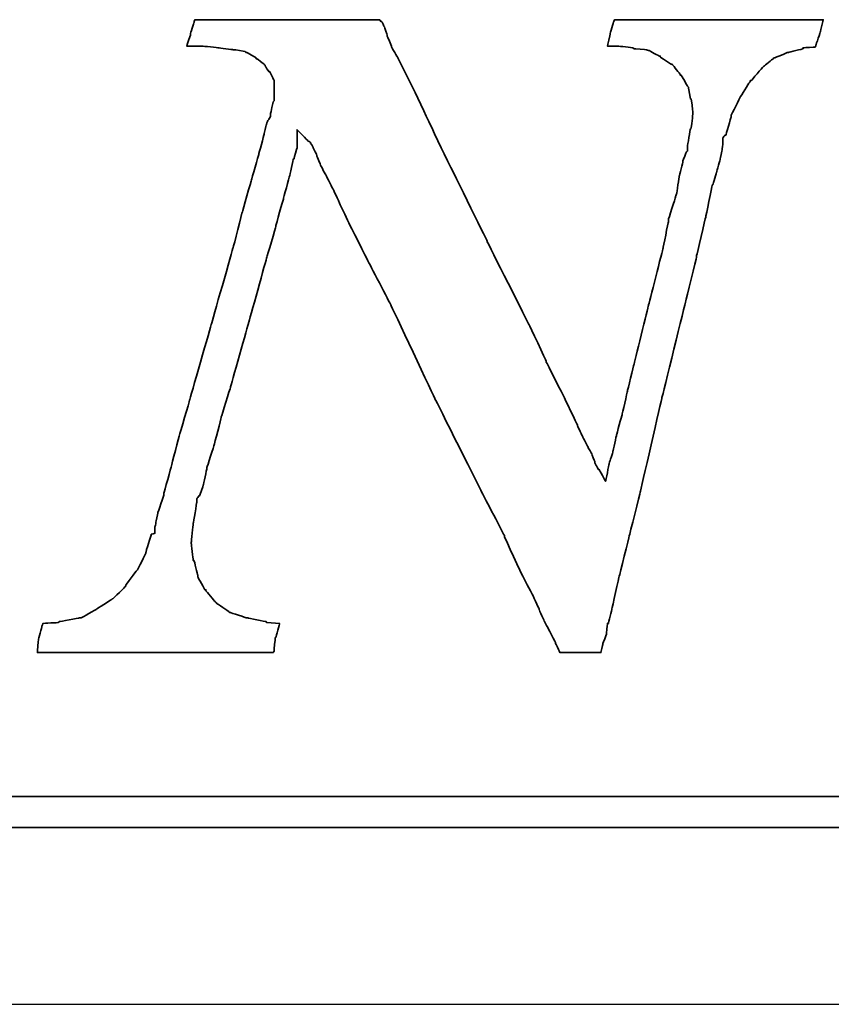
# Model space of a CAD drawing. Header units: millimetres. Extents: x -8 to 268, y -8 to 76.
# Tile 33 of 40: x 198.19 to 199.001, y 11.221 to 12.206. Entities that reach past the tile are written whole.
import ezdxf

# ---------------------------------------------------------------- set-up
doc = ezdxf.new("R2010")
doc.units = ezdxf.units.MM
doc.header["$LTSCALE"] = 0.15
for name, color, linetype in [('DIM', 4, 'CONTINUOUS'), ('layer 1', 7, 'CONTINUOUS'), ('OUT', 3, 'CONTINUOUS')]:
    doc.layers.add(name, color=color, linetype=linetype)

# ---------------------------------------------------------------- blocks, each defined once
blk = doc.blocks.new('TBI MOTION logo(完整正式版)')
at = {"layer": 'layer 1', "color": 22, "lineweight": 35}
for points, knots in [([(58.92625, -7.91875), (58.92625, -7.91875), (58.58625, -7.89375), (58.58625, -7.89375), (58.58625, -7.89375), (58.58625, -7.89375), (58.56625, -7.87125), (58.56625, -7.87125), (58.56625, -7.87125), (58.56625, -7.87125), (58.08375, -7.77375), (58.08375, -7.77375), (58.08375, -7.77375), (58.08375, -7.77375), (58.06125, -7.77375), (58.06125, -7.77375), (58.06125, -7.77375), (58.06125, -7.77375), (57.62625, -7.63125), (57.62625, -7.63125), (57.62625, -7.63125), (57.62625, -7.63125), (57.60625, -7.63125), (57.60625, -7.63125), (57.60625, -7.63125), (57.60625, -7.63125), (57.58125, -7.60625), (57.58125, -7.60625), (57.58125, -7.60625), (57.58125, -7.60625), (57.26625, -7.38875), (57.26625, -7.38875), (57.26625, -7.38875), (57.26625, -7.38875), (57.24625, -7.36875), (57.24625, -7.36875), (57.24625, -7.36875), (57.24625, -7.36875), (57.22125, -7.34375), (57.22125, -7.34375), (57.22125, -7.34375), (57.22125, -7.34375), (56.98125, -7.05375), (56.98125, -7.05375), (56.98125, -7.05375), (56.98125, -7.05375), (56.98125, -7.02875), (56.98125, -7.02875), (56.98125, -7.02875), (56.98125, -7.02875), (56.95625, -7.02875), (56.95625, -7.02875), (56.95625, -7.02875), (56.95625, -7.02875), (56.76625, -6.69625), (56.76625, -6.69625), (56.76625, -6.69625), (56.76625, -6.69625), (56.76625, -6.67125), (56.76625, -6.67125), (56.76625, -6.67125), (56.76625, -6.67125), (56.76625, -6.64875), (56.76625, -6.64875), (56.76625, -6.64875), (56.76625, -6.64875), (56.67125, -6.26375), (56.67125, -6.26375), (56.67125, -6.26375), (56.67125, -6.26375), (56.64625, -6.26375), (56.64625, -6.26375), (56.64625, -6.26375), (56.64625, -6.26375), (56.64625, -6.23875), (56.64625, -6.23875), (56.64625, -6.23875), (56.64625, -6.23875), (56.59625, -5.80875), (56.59625, -5.80875), (56.59625, -5.80875), (56.59625, -5.80875), (56.59625, -5.78375), (56.59625, -5.78375), (56.59625, -5.78375), (56.59625, -5.78375), (56.64625, -5.30375), (56.64625, -5.30375), (56.64625, -5.30375), (56.64625, -5.30375), (56.64625, -5.27875), (56.64625, -5.27875), (56.64625, -5.27875), (56.64625, -5.27875), (56.74125, -4.72875), (56.74125, -4.72875), (56.74125, -4.72875), (56.74125, -4.72875), (56.74125, -4.67875), (56.74125, -4.67875), (56.74125, -4.67875), (56.74125, -4.67875), (56.74125, -4.63375), (56.74125, -4.63375), (56.74125, -4.63375), (56.74125, -4.63375), (56.79125, -4.55875), (56.79125, -4.55875), (56.79125, -4.55875), (56.79125, -4.55875), (56.81125, -4.55875), (56.81125, -4.55875), (56.81125, -4.55875), (56.81125, -4.55875), (56.91125, -4.27375), (56.91125, -4.27375), (56.91125, -4.27375), (56.91125, -4.27375), (57.00625, -3.83874), (57.00625, -3.83874), (57.00625, -3.83874), (57.00625, -3.83874), (57.00625, -3.81374), (57.00625, -3.81374), (57.00625, -3.81374), (57.00625, -3.81374), (57.19875, -3.21374), (57.19875, -3.21374), (57.19875, -3.21374), (57.19875, -3.21374), (57.38625, -2.49625), (57.38625, -2.49625), (57.38625, -2.49625), (57.38625, -2.49625), (57.38625, -2.47374), (57.38625, -2.47374), (57.38625, -2.47374), (57.38625, -2.47374), (57.62625, -1.70375), (57.62625, -1.70375), (57.62625, -1.70375), (57.62625, -1.70375), (58.10625, 0.00125), (58.10625, 0.00125), (58.10625, 0.00125), (58.10625, 0.00125), (58.58625, 1.72625), (58.58625, 1.72625), (58.58625, 1.72625), (58.58625, 1.72625), (58.82625, 2.54125), (58.82625, 2.54125), (58.82625, 2.54125), (58.82625, 2.54125), (58.82625, 2.56374), (58.82625, 2.56374), (58.82625, 2.56374), (58.82625, 2.56374), (59.02125, 3.26125), (59.02125, 3.26125), (59.02125, 3.26125), (59.02125, 3.26125), (59.18625, 3.86125), (59.18625, 3.86125), (59.18625, 3.86125), (59.18625, 3.86125), (59.28625, 4.31875), (59.28625, 4.31875), (59.28625, 4.31875), (59.28625, 4.31875), (59.30625, 4.31875), (59.30625, 4.31875), (59.30625, 4.31875), (59.30625, 4.31875), (59.30625, 4.34125), (59.30625, 4.34125), (59.30625, 4.34125), (59.30625, 4.34125), (59.38125, 4.60625), (59.38125, 4.60625), (59.38125, 4.60625), (59.38125, 4.60625), (59.38125, 4.65125), (59.38125, 4.65125), (59.38125, 4.65125), (59.38125, 4.65125), (59.38125, 5.08625), (59.38125, 5.08625), (59.38125, 5.08625), (59.38125, 5.08625), (59.66625, 4.79624), (59.66625, 4.79624), (59.66625, 4.79624), (59.66625, 4.79624), (59.74125, 4.75124), (59.74125, 4.75124), (59.74125, 4.75124), (59.74125, 4.75124), (59.74125, 4.72624), (59.74125, 4.72624), (59.74125, 4.72624), (59.74125, 4.72624), (59.76125, 4.70124), (59.76125, 4.70124), (59.76125, 4.70124), (59.76125, 4.70124), (59.81125, 4.60625), (59.81125, 4.60625), (59.81125, 4.60625), (59.81125, 4.60625), (59.90625, 4.41125), (59.90625, 4.41125), (59.90625, 4.41125), (59.90625, 4.41125), (59.90625, 4.39125), (59.90625, 4.39125), (59.90625, 4.39125), (59.90625, 4.39125), (60.00375, 4.15124), (60.00375, 4.15124), (60.00375, 4.15124), (60.00375, 4.15124), (60.14625, 3.88374), (60.14625, 3.88374), (60.14625, 3.88374), (60.14625, 3.88374), (60.34125, 3.50124), (60.34125, 3.50124), (60.34125, 3.50124), (60.34125, 3.50124), (60.53125, 3.09125), (60.53125, 3.09125), (60.53125, 3.09125), (60.53125, 3.09125), (60.74625, 2.63625), (60.74625, 2.63625), (60.74625, 2.63625), (60.74625, 2.63625), (61.25125, 1.63124), (61.25125, 1.63124), (61.25125, 1.63124), (61.25125, 1.63124), (61.85125, 0.47625), (61.85125, 0.47625), (61.85125, 0.47625), (61.85125, 0.47625), (63.02625, -2.01874), (63.02625, -2.01874), (63.02625, -2.01874), (63.02625, -2.01874), (64.27625, -4.51374), (64.27625, -4.51374), (64.27625, -4.51374), (64.27625, -4.51374), (64.85125, -5.61375), (64.85125, -5.61375), (64.85125, -5.61375), (64.85125, -5.61375), (64.85125, -5.64125), (64.85125, -5.64125), (64.85125, -5.64125), (64.85125, -5.64125), (65.32875, -6.67125), (65.32875, -6.67125), (65.32875, -6.67125), (65.32875, -6.67125), (65.57125, -7.12875), (65.57125, -7.12875), (65.57125, -7.12875), (65.57125, -7.12875), (65.76125, -7.53625), (65.76125, -7.53625), (65.76125, -7.53625), (65.76125, -7.53625), (65.76125, -7.55625), (65.76125, -7.55625), (65.76125, -7.55625), (65.76125, -7.55625), (65.90375, -7.87125), (65.90375, -7.87125), (65.90375, -7.87125), (65.90375, -7.87125), (66.07125, -8.18125), (66.07125, -8.18125), (66.07125, -8.18125), (66.07125, -8.18125), (66.19125, -8.42375), (66.19125, -8.42375), (66.19125, -8.42375), (66.19125, -8.42375), (66.19125, -8.44375), (66.19125, -8.44375), (66.19125, -8.44375), (66.19125, -8.44375), (66.29125, -8.63875), (66.29125, -8.63875), (66.29125, -8.63875), (66.29125, -8.63875), (66.31125, -8.68625), (66.31125, -8.68625), (66.31125, -8.68625), (66.31125, -8.68625), (66.38375, -8.68625), (66.38375, -8.68625), (66.38375, -8.68625), (66.38375, -8.68625), (66.84125, -8.68625), (66.84125, -8.68625), (66.84125, -8.68625), (66.84125, -8.68625), (67.29625, -8.68625), (67.29625, -8.68625), (67.29625, -8.68625), (67.29625, -8.68625), (67.36625, -8.68625), (67.36625, -8.68625), (67.36625, -8.68625), (67.36625, -8.68625), (67.39125, -8.68625), (67.39125, -8.68625), (67.39125, -8.68625), (67.39125, -8.68625), (67.44125, -8.46875), (67.44125, -8.46875), (67.44125, -8.46875), (67.44125, -8.46875), (67.44125, -8.44375), (67.44125, -8.44375), (67.44125, -8.44375), (67.44125, -8.44375), (67.53625, -8.20375), (67.53625, -8.20375), (67.53625, -8.20375), (67.53625, -8.20375), (67.56125, -7.94375), (67.56125, -7.94375), (67.56125, -7.94375), (67.56125, -7.94375), (67.56125, -7.91875), (67.56125, -7.91875), (67.56125, -7.91875), (67.56125, -7.91875), (67.58625, -7.91875), (67.58625, -7.91875), (67.58625, -7.91875), (67.58625, -7.91875), (67.68125, -7.53625), (67.68125, -7.53625), (67.68125, -7.53625), (67.68125, -7.53625), (67.87375, -6.67125), (67.87375, -6.67125), (67.87375, -6.67125), (67.87375, -6.67125), (68.13625, -5.61375), (68.13625, -5.61375), (68.13625, -5.61375), (68.13625, -5.61375), (68.42375, -4.46374), (68.42375, -4.46374), (68.42375, -4.46374), (68.42375, -4.46374), (68.99875, -1.96874), (68.99875, -1.96874), (68.99875, -1.96874), (68.99875, -1.96874), (69.62625, 0.57625), (69.62625, 0.57625), (69.62625, 0.57625), (69.62625, 0.57625), (69.91125, 1.72625), (69.91125, 1.72625), (69.91125, 1.72625), (69.91125, 1.72625), (69.91125, 1.77625), (69.91125, 1.77625), (69.91125, 1.77625), (69.91125, 1.77625), (70.15125, 2.78124), (70.15125, 2.78124), (70.15125, 2.78124), (70.15125, 2.78124), (70.32125, 3.62125), (70.32125, 3.62125), (70.32125, 3.62125), (70.32125, 3.62125), (70.34125, 3.64625), (70.34125, 3.64625), (70.34125, 3.64625), (70.34125, 3.64625), (70.44125, 3.98125), (70.44125, 3.98125), (70.44125, 3.98125), (70.44125, 3.98125), (70.53625, 4.31875), (70.53625, 4.31875), (70.53625, 4.31875), (70.53625, 4.31875), (70.58125, 4.55875), (70.58125, 4.55875), (70.58125, 4.55875), (70.58125, 4.55875), (70.60625, 4.72624), (70.60625, 4.72624), (70.60625, 4.72624), (70.60625, 4.72624), (70.60625, 4.79624), (70.60625, 4.79624), (70.60625, 4.79624), (70.60625, 4.79624), (70.60625, 4.87125), (70.60625, 4.87125), (70.60625, 4.87125), (70.60625, 4.87125), (70.65625, 4.94125), (70.65625, 4.94125), (70.65625, 4.94125), (70.65625, 4.94125), (70.68125, 4.94125), (70.68125, 4.94125), (70.68125, 4.94125), (70.68125, 4.94125), (70.82125, 5.42125), (70.82125, 5.42125), (70.82125, 5.42125), (70.82125, 5.42125), (70.82125, 5.44625), (70.82125, 5.44625), (70.82125, 5.44625), (70.82125, 5.44625), (70.82125, 5.47125), (70.82125, 5.47125), (70.82125, 5.47125), (70.82125, 5.47125), (71.06125, 5.94625), (71.06125, 5.94625), (71.06125, 5.94625), (71.06125, 5.94625), (71.30125, 6.33124), (71.30125, 6.33124), (71.30125, 6.33124), (71.30125, 6.33124), (71.32625, 6.35625), (71.32625, 6.35625), (71.32625, 6.35625), (71.32625, 6.35625), (71.32625, 6.38124), (71.32625, 6.38124), (71.32625, 6.38124), (71.32625, 6.38124), (71.35125, 6.38124), (71.35125, 6.38124), (71.35125, 6.38124), (71.35125, 6.38124), (71.66125, 6.74125), (71.66125, 6.74125), (71.66125, 6.74125), (71.66125, 6.74125), (71.68625, 6.76625), (71.68625, 6.76625), (71.68625, 6.76625), (71.68625, 6.76625), (71.92625, 6.95624), (71.92625, 6.95624), (71.92625, 6.95624), (71.92625, 6.95624), (71.95125, 6.98125), (71.95125, 6.98125), (71.95125, 6.98125), (71.95125, 6.98125), (71.97625, 6.98125), (71.97625, 6.98125), (71.97625, 6.98125), (71.97625, 6.98125), (72.31125, 7.12624), (72.31125, 7.12624), (72.31125, 7.12624), (72.31125, 7.12624), (72.33375, 7.12624), (72.33375, 7.12624), (72.33375, 7.12624), (72.33375, 7.12624), (72.71625, 7.21875), (72.71625, 7.21875), (72.71625, 7.21875), (72.71625, 7.21875), (72.71625, 7.24624), (72.71625, 7.24624), (72.71625, 7.24624), (72.71625, 7.24624), (72.74125, 7.24624), (72.74125, 7.24624), (72.74125, 7.24624), (72.74125, 7.24624), (73.03124, 7.26624), (73.03124, 7.26624), (73.03124, 7.26624), (73.03124, 7.26624), (73.05375, 7.29125), (73.05375, 7.29125), (73.05375, 7.29125), (73.05375, 7.29125), (73.05375, 7.31625), (73.05375, 7.31625), (73.05375, 7.31625), (73.05375, 7.31625), (73.17625, 7.67625), (73.17625, 7.67625), (73.17625, 7.67625), (73.17625, 7.67625), (73.24625, 7.98625), (73.24625, 7.98625), (73.24625, 7.98625), (73.24625, 7.98625), (73.19625, 7.98625), (73.19625, 7.98625), (73.19625, 7.98625), (73.19625, 7.98625), (72.93625, 7.98625), (72.93625, 7.98625), (72.93625, 7.98625), (72.93625, 7.98625), (72.55125, 7.98625), (72.55125, 7.98625), (72.55125, 7.98625), (72.55125, 7.98625), (72.09625, 7.98625), (72.09625, 7.98625), (72.09625, 7.98625), (72.09625, 7.98625), (71.64125, 7.98625), (71.64125, 7.98625), (71.64125, 7.98625), (71.64125, 7.98625), (70.53625, 7.98625), (70.53625, 7.98625), (70.53625, 7.98625), (70.53625, 7.98625), (69.47875, 7.98625), (69.47875, 7.98625), (69.47875, 7.98625), (69.47875, 7.98625), (68.95125, 7.98625), (68.95125, 7.98625), (68.95125, 7.98625), (68.95125, 7.98625), (68.52125, 7.98625), (68.52125, 7.98625), (68.52125, 7.98625), (68.52125, 7.98625), (68.13625, 7.98625), (68.13625, 7.98625), (68.13625, 7.98625), (68.13625, 7.98625), (67.87375, 7.98625), (67.87375, 7.98625), (67.87375, 7.98625), (67.87375, 7.98625), (67.75125, 7.98625), (67.75125, 7.98625), (67.75125, 7.98625), (67.75125, 7.98625), (67.72625, 7.94125), (67.72625, 7.94125), (67.72625, 7.94125), (67.72625, 7.94125), (67.63125, 7.60625), (67.63125, 7.60625), (67.63125, 7.60625), (67.63125, 7.60625), (67.56125, 7.29125), (67.56125, 7.29125), (67.56125, 7.29125), (67.56125, 7.29125), (67.72625, 7.29125), (67.72625, 7.29125), (67.72625, 7.29125), (67.72625, 7.29125), (67.82625, 7.29125), (67.82625, 7.29125), (67.82625, 7.29125), (67.82625, 7.29125), (67.84625, 7.29125), (67.84625, 7.29125), (67.84625, 7.29125), (67.84625, 7.29125), (68.23125, 7.24624), (68.23125, 7.24624), (68.23125, 7.24624), (68.23125, 7.24624), (68.25875, 7.21875), (68.25875, 7.21875), (68.25875, 7.21875), (68.25875, 7.21875), (68.59125, 7.19624), (68.59125, 7.19624), (68.59125, 7.19624), (68.59125, 7.19624), (68.64125, 7.17125), (68.64125, 7.17125), (68.64125, 7.17125), (68.64125, 7.17125), (68.66625, 7.17125), (68.66625, 7.17125), (68.66625, 7.17125), (68.66625, 7.17125), (68.92625, 7.02624), (68.92625, 7.02624), (68.92625, 7.02624), (68.92625, 7.02624), (68.95125, 7.02624), (68.95125, 7.02624), (68.95125, 7.02624), (68.95125, 7.02624), (68.95125, 7.00624), (68.95125, 7.00624), (68.95125, 7.00624), (68.95125, 7.00624), (69.23875, 6.81125), (69.23875, 6.81125), (69.23875, 6.81125), (69.23875, 6.81125), (69.26625, 6.81125), (69.26625, 6.81125), (69.26625, 6.81125), (69.26625, 6.81125), (69.28625, 6.78625), (69.28625, 6.78625), (69.28625, 6.78625), (69.28625, 6.78625), (69.47875, 6.54875), (69.47875, 6.54875), (69.47875, 6.54875), (69.47875, 6.54875), (69.47875, 6.52375), (69.47875, 6.52375), (69.47875, 6.52375), (69.47875, 6.52375), (69.50625, 6.52375), (69.50625, 6.52375), (69.50625, 6.52375), (69.50625, 6.52375), (69.67125, 6.23625), (69.67125, 6.23625), (69.67125, 6.23625), (69.67125, 6.23625), (69.69375, 6.21125), (69.69375, 6.21125), (69.69375, 6.21125), (69.69375, 6.21125), (69.69375, 6.18625), (69.69375, 6.18625), (69.69375, 6.18625), (69.69375, 6.18625), (69.74625, 5.89875), (69.74625, 5.89875), (69.74625, 5.89875), (69.74625, 5.89875), (69.76625, 5.89875), (69.76625, 5.89875), (69.76625, 5.89875), (69.76625, 5.89875), (69.81375, 5.56625), (69.81375, 5.56625), (69.81375, 5.56625), (69.81375, 5.56625), (69.81375, 5.54125), (69.81375, 5.54125), (69.81375, 5.54125), (69.81375, 5.54125), (69.81375, 5.51625), (69.81375, 5.51625), (69.81375, 5.51625), (69.81375, 5.51625), (69.76625, 5.13125), (69.76625, 5.13125), (69.76625, 5.13125), (69.76625, 5.13125), (69.74625, 5.10874), (69.74625, 5.10874), (69.74625, 5.10874), (69.74625, 5.10874), (69.67125, 4.65125), (69.67125, 4.65125), (69.67125, 4.65125), (69.67125, 4.65125), (69.67125, 4.55875), (69.67125, 4.55875), (69.67125, 4.55875), (69.67125, 4.55875), (69.67125, 4.53125), (69.67125, 4.53125), (69.67125, 4.53125), (69.67125, 4.53125), (69.64625, 4.50874), (69.64625, 4.50874), (69.64625, 4.50874), (69.64625, 4.50874), (69.55125, 4.27125), (69.55125, 4.27125), (69.55125, 4.27125), (69.55125, 4.27125), (69.55125, 4.24625), (69.55125, 4.24625), (69.55125, 4.24625), (69.55125, 4.24625), (69.45375, 3.86125), (69.45375, 3.86125), (69.45375, 3.86125), (69.45375, 3.86125), (69.38625, 3.40624), (69.38625, 3.40624), (69.38625, 3.40624), (69.38625, 3.40624), (69.35875, 3.33125), (69.35875, 3.33125), (69.35875, 3.33125), (69.35875, 3.33125), (69.35875, 3.30875), (69.35875, 3.30875), (69.35875, 3.30875), (69.35875, 3.30875), (69.16625, 2.71125), (69.16625, 2.71125), (69.16625, 2.71125), (69.16625, 2.71125), (69.16625, 2.66375), (69.16625, 2.66375), (69.16625, 2.66375), (69.16625, 2.66375), (69.02625, 1.96374), (69.02625, 1.96374), (69.02625, 1.96374), (69.02625, 1.96374), (68.64125, 0.45624), (68.64125, 0.45624), (68.64125, 0.45624), (68.64125, 0.45624), (68.25875, -1.10625), (68.25875, -1.10625), (68.25875, -1.10625), (68.25875, -1.10625), (68.08625, -1.80125), (68.08625, -1.80125), (68.08625, -1.80125), (68.08625, -1.80125), (67.94625, -2.42625), (67.94625, -2.42625), (67.94625, -2.42625), (67.94625, -2.42625), (67.80125, -2.95375), (67.80125, -2.95375), (67.80125, -2.95375), (67.80125, -2.95375), (67.70625, -3.38375), (67.70625, -3.38375), (67.70625, -3.38375), (67.70625, -3.38375), (67.70625, -3.40875), (67.70625, -3.40875), (67.70625, -3.40875), (67.70625, -3.40875), (67.63125, -3.62375), (67.63125, -3.62375), (67.63125, -3.62375), (67.63125, -3.62375), (67.60625, -3.72125), (67.60625, -3.72125), (67.60625, -3.72125), (67.60625, -3.72125), (67.51125, -4.17375), (67.51125, -4.17375), (67.51125, -4.17375), (67.51125, -4.17375), (67.34625, -3.86374), (67.34625, -3.86374), (67.34625, -3.86374), (67.34625, -3.86374), (67.32125, -3.86374), (67.32125, -3.86374), (67.32125, -3.86374), (67.32125, -3.86374), (67.27125, -3.76874), (67.27125, -3.76874), (67.27125, -3.76874), (67.27125, -3.76874), (67.22625, -3.67374), (67.22625, -3.67374), (67.22625, -3.67374), (67.22625, -3.67374), (67.22625, -3.64875), (67.22625, -3.64875), (67.22625, -3.64875), (67.22625, -3.64875), (67.15125, -3.45375), (67.15125, -3.45375), (67.15125, -3.45375), (67.15125, -3.45375), (67.05625, -3.28875), (67.05625, -3.28875), (67.05625, -3.28875), (67.05625, -3.28875), (66.91125, -3.00125), (66.91125, -3.00125), (66.91125, -3.00125), (66.91125, -3.00125), (66.77125, -2.71375), (66.77125, -2.71375), (66.77125, -2.71375), (66.77125, -2.71375), (66.77125, -2.68875), (66.77125, -2.68875), (66.77125, -2.68875), (66.77125, -2.68875), (66.41125, -1.94374), (66.41125, -1.94374), (66.41125, -1.94374), (66.41125, -1.94374), (65.95125, -1.03375), (65.95125, -1.03375), (65.95125, -1.03375), (65.95125, -1.03375), (65.95125, -1.00875), (65.95125, -1.00875), (65.95125, -1.00875), (65.95125, -1.00875), (65.49625, -0.04874), (65.49625, -0.04874), (65.49625, -0.04874), (65.49625, -0.04874), (64.39375, 2.13624), (64.39375, 2.13624), (64.39375, 2.13624), (64.39375, 2.13624), (64.39375, 2.15624), (64.39375, 2.15624), (64.39375, 2.15624), (64.39375, 2.15624), (63.33625, 4.29125), (63.33625, 4.29125), (63.33625, 4.29125), (63.33625, 4.29125), (62.85625, 5.30125), (62.85625, 5.30125), (62.85625, 5.30125), (62.85625, 5.30125), (62.42625, 6.21125), (62.42625, 6.21125), (62.42625, 6.21125), (62.42625, 6.21125), (62.04125, 6.98125), (62.04125, 6.98125), (62.04125, 6.98125), (62.04125, 6.98125), (61.87375, 7.26624), (61.87375, 7.26624), (61.87375, 7.26624), (61.87375, 7.26624), (61.87375, 7.29125), (61.87375, 7.29125), (61.87375, 7.29125), (61.87375, 7.29125), (61.75625, 7.55625), (61.75625, 7.55625), (61.75625, 7.55625), (61.75625, 7.55625), (61.75625, 7.58124), (61.75625, 7.58124), (61.75625, 7.58124), (61.75625, 7.58124), (61.68375, 7.79375), (61.68375, 7.79375), (61.68375, 7.79375), (61.68375, 7.79375), (61.61125, 7.94125), (61.61125, 7.94125), (61.61125, 7.94125), (61.61125, 7.94125), (61.58625, 7.94125), (61.58625, 7.94125), (61.58625, 7.94125), (61.58625, 7.94125), (61.56375, 7.98625), (61.56375, 7.98625), (61.56375, 7.98625), (61.56375, 7.98625), (61.41875, 7.98625), (61.41875, 7.98625), (61.41875, 7.98625), (61.41875, 7.98625), (61.18125, 7.98625), (61.18125, 7.98625), (61.18125, 7.98625), (61.18125, 7.98625), (60.84125, 7.98625), (60.84125, 7.98625), (60.84125, 7.98625), (60.84125, 7.98625), (60.02625, 7.98625), (60.02625, 7.98625), (60.02625, 7.98625), (60.02625, 7.98625), (59.11625, 7.98625), (59.11625, 7.98625), (59.11625, 7.98625), (59.11625, 7.98625), (58.15625, 7.98625), (58.15625, 7.98625), (58.15625, 7.98625), (58.15625, 7.98625), (57.34125, 7.98625), (57.34125, 7.98625), (57.34125, 7.98625), (57.34125, 7.98625), (57.00625, 7.98625), (57.00625, 7.98625), (57.00625, 7.98625), (57.00625, 7.98625), (56.76625, 7.98625), (56.76625, 7.98625), (56.76625, 7.98625), (56.76625, 7.98625), (56.69125, 7.98625), (56.69125, 7.98625), (56.69125, 7.98625), (56.69125, 7.98625), (56.67125, 7.94125), (56.67125, 7.94125), (56.67125, 7.94125), (56.67125, 7.94125), (56.67125, 7.91625), (56.67125, 7.91625), (56.67125, 7.91625), (56.67125, 7.91625), (56.57125, 7.60625), (56.57125, 7.60625), (56.57125, 7.60625), (56.57125, 7.60625), (56.57125, 7.58124), (56.57125, 7.58124), (56.57125, 7.58124), (56.57125, 7.58124), (56.47625, 7.29125), (56.47625, 7.29125), (56.47625, 7.29125), (56.47625, 7.29125), (56.57125, 7.29125), (56.57125, 7.29125), (56.57125, 7.29125), (56.57125, 7.29125), (56.76625, 7.29125), (56.76625, 7.29125), (56.76625, 7.29125), (56.76625, 7.29125), (56.86125, 7.29125), (56.86125, 7.29125), (56.86125, 7.29125), (56.86125, 7.29125), (56.88625, 7.29125), (56.88625, 7.29125), (56.88625, 7.29125), (56.88625, 7.29125), (57.31625, 7.24624), (57.31625, 7.24624), (57.31625, 7.24624), (57.31625, 7.24624), (57.70125, 7.19624), (57.70125, 7.19624), (57.70125, 7.19624), (57.70125, 7.19624), (57.72625, 7.19624), (57.72625, 7.19624), (57.72625, 7.19624), (57.72625, 7.19624), (58.01125, 7.14624), (58.01125, 7.14624), (58.01125, 7.14624), (58.01125, 7.14624), (58.03625, 7.12624), (58.03625, 7.12624), (58.03625, 7.12624), (58.03625, 7.12624), (58.06125, 7.12624), (58.06125, 7.12624), (58.06125, 7.12624), (58.06125, 7.12624), (58.30125, 6.98125), (58.30125, 6.98125), (58.30125, 6.98125), (58.30125, 6.98125), (58.30125, 6.95624), (58.30125, 6.95624), (58.30125, 6.95624), (58.30125, 6.95624), (58.32375, 6.95624), (58.32375, 6.95624), (58.32375, 6.95624), (58.32375, 6.95624), (58.51625, 6.81125), (58.51625, 6.81125), (58.51625, 6.81125), (58.51625, 6.81125), (58.54125, 6.78625), (58.54125, 6.78625), (58.54125, 6.78625), (58.54125, 6.78625), (58.54125, 6.76625), (58.54125, 6.76625), (58.54125, 6.76625), (58.54125, 6.76625), (58.63625, 6.62124), (58.63625, 6.62124), (58.63625, 6.62124), (58.63625, 6.62124), (58.65875, 6.62124), (58.65875, 6.62124), (58.65875, 6.62124), (58.65875, 6.62124), (58.75625, 6.42625), (58.75625, 6.42625), (58.75625, 6.42625), (58.75625, 6.42625), (58.77875, 6.38124), (58.77875, 6.38124), (58.77875, 6.38124), (58.77875, 6.38124), (58.77875, 6.33124), (58.77875, 6.33124), (58.77875, 6.33124), (58.77875, 6.33124), (58.77875, 6.09125), (58.77875, 6.09125), (58.77875, 6.09125), (58.77875, 6.09125), (58.77875, 5.85125), (58.77875, 5.85125), (58.77875, 5.85125), (58.77875, 5.85125), (58.75625, 5.82625), (58.75625, 5.82625), (58.75625, 5.82625), (58.75625, 5.82625), (58.68625, 5.51625), (58.68625, 5.51625), (58.68625, 5.51625), (58.68625, 5.51625), (58.68625, 5.47125), (58.68625, 5.47125), (58.68625, 5.47125), (58.68625, 5.47125), (58.68625, 5.44625), (58.68625, 5.44625), (58.68625, 5.44625), (58.68625, 5.44625), (58.65875, 5.39625), (58.65875, 5.39625), (58.65875, 5.39625), (58.65875, 5.39625), (58.61125, 5.32624), (58.61125, 5.32624), (58.61125, 5.32624), (58.61125, 5.32624), (58.56625, 5.20375), (58.56625, 5.20375), (58.56625, 5.20375), (58.56625, 5.20375), (58.51625, 4.99125), (58.51625, 4.99125), (58.51625, 4.99125), (58.51625, 4.99125), (58.51625, 4.96625), (58.51625, 4.96625), (58.51625, 4.96625), (58.51625, 4.96625), (58.37125, 4.43625), (58.37125, 4.43625), (58.37125, 4.43625), (58.37125, 4.43625), (58.18125, 3.76625), (58.18125, 3.76625), (58.18125, 3.76625), (58.18125, 3.76625), (57.94125, 2.92624), (57.94125, 2.92624), (57.94125, 2.92624), (57.94125, 2.92624), (57.70125, 1.98874), (57.70125, 1.98874), (57.70125, 1.98874), (57.70125, 1.98874), (57.12625, -0.02374), (57.12625, -0.02374), (57.12625, -0.02374), (57.12625, -0.02374), (56.55125, -2.03875), (56.55125, -2.03875), (56.55125, -2.03875), (56.55125, -2.03875), (56.28625, -2.95375), (56.28625, -2.95375), (56.28625, -2.95375), (56.28625, -2.95375), (56.07125, -3.76874), (56.07125, -3.76874), (56.07125, -3.76874), (56.07125, -3.76874), (55.87625, -4.48874), (55.87625, -4.48874), (55.87625, -4.48874), (55.87625, -4.48874), (55.87625, -4.51374), (55.87625, -4.51374), (55.87625, -4.51374), (55.87625, -4.51374), (55.71125, -5.01625), (55.71125, -5.01625), (55.71125, -5.01625), (55.71125, -5.01625), (55.66125, -5.25375), (55.66125, -5.25375), (55.66125, -5.25375), (55.66125, -5.25375), (55.66125, -5.27875), (55.66125, -5.27875), (55.66125, -5.27875), (55.66125, -5.27875), (55.63625, -5.37375), (55.63625, -5.37375), (55.63625, -5.37375), (55.63625, -5.37375), (55.63625, -5.42375), (55.63625, -5.42375), (55.63625, -5.42375), (55.63625, -5.42375), (55.63625, -5.54125), (55.63625, -5.54125), (55.63625, -5.54125), (55.63625, -5.54125), (55.54125, -5.56875), (55.54125, -5.56875), (55.54125, -5.56875), (55.54125, -5.56875), (55.39625, -6.04875), (55.39625, -6.04875), (55.39625, -6.04875), (55.39625, -6.04875), (55.39625, -6.06875), (55.39625, -6.06875), (55.39625, -6.06875), (55.39625, -6.06875), (55.18125, -6.50375), (55.18125, -6.50375), (55.18125, -6.50375), (55.18125, -6.50375), (55.15625, -6.52875), (55.15625, -6.52875), (55.15625, -6.52875), (55.15625, -6.52875), (54.86875, -6.91125), (54.86875, -6.91125), (54.86875, -6.91125), (54.86875, -6.91125), (54.86875, -6.93375), (54.86875, -6.93375), (54.86875, -6.93375), (54.86875, -6.93375), (54.53125, -7.26875), (54.53125, -7.26875), (54.53125, -7.26875), (54.53125, -7.26875), (54.51125, -7.26875), (54.51125, -7.26875), (54.51125, -7.26875), (54.51125, -7.26875), (54.48625, -7.29625), (54.48625, -7.29625), (54.48625, -7.29625), (54.48625, -7.29625), (54.10375, -7.53625), (54.10375, -7.53625), (54.10375, -7.53625), (54.10375, -7.53625), (53.69625, -7.77375), (53.69625, -7.77375), (53.69625, -7.77375), (53.69625, -7.77375), (53.67125, -7.77375), (53.67125, -7.77375), (53.67125, -7.77375), (53.67125, -7.77375), (53.64625, -7.77375), (53.64625, -7.77375), (53.64625, -7.77375), (53.64625, -7.77375), (53.11625, -7.87125), (53.11625, -7.87125), (53.11625, -7.87125), (53.11625, -7.87125), (53.09625, -7.89375), (53.09625, -7.89375), (53.09625, -7.89375), (53.09625, -7.89375), (52.68625, -7.91875), (52.68625, -7.91875), (52.68625, -7.91875), (52.68625, -7.91875), (52.66125, -7.99125), (52.66125, -7.99125), (52.66125, -7.99125), (52.66125, -7.99125), (52.56625, -8.34875), (52.56625, -8.34875), (52.56625, -8.34875), (52.56625, -8.34875), (52.54125, -8.68625), (52.54125, -8.68625), (52.54125, -8.68625), (52.54125, -8.68625), (52.58875, -8.68625), (52.58875, -8.68625), (52.58875, -8.68625), (52.58875, -8.68625), (52.87625, -8.68625), (52.87625, -8.68625), (52.87625, -8.68625), (52.87625, -8.68625), (53.33625, -8.68625), (53.33625, -8.68625), (53.33625, -8.68625), (53.33625, -8.68625), (53.79125, -8.68625), (53.79125, -8.68625), (53.79125, -8.68625), (53.79125, -8.68625), (54.36625, -8.68625), (54.36625, -8.68625), (54.36625, -8.68625), (54.36625, -8.68625), (55.59125, -8.68625), (55.59125, -8.68625), (55.59125, -8.68625), (55.59125, -8.68625), (56.76625, -8.68625), (56.76625, -8.68625), (56.76625, -8.68625), (56.76625, -8.68625), (57.34125, -8.68625), (57.34125, -8.68625), (57.34125, -8.68625), (57.34125, -8.68625), (57.82125, -8.68625), (57.82125, -8.68625), (57.82125, -8.68625), (57.82125, -8.68625), (58.25125, -8.68625), (58.25125, -8.68625), (58.25125, -8.68625), (58.25125, -8.68625), (58.58625, -8.68625), (58.58625, -8.68625), (58.58625, -8.68625), (58.58625, -8.68625), (58.75625, -8.68625), (58.75625, -8.68625), (58.75625, -8.68625), (58.75625, -8.68625), (58.77875, -8.63875), (58.77875, -8.63875), (58.77875, -8.63875), (58.77875, -8.63875), (58.80625, -8.30375), (58.80625, -8.30375), (58.80625, -8.30375), (58.80625, -8.30375), (58.82625, -8.27875), (58.82625, -8.27875), (58.82625, -8.27875), (58.82625, -8.27875), (58.92625, -7.91875), (58.92625, -7.91875)], [0, 0, 0, 0, 0.003125, 0.003125, 0.003125, 0.00312501, 0.00625, 0.00625, 0.00625, 0.00625001, 0.009375, 0.009375, 0.009375, 0.00937501, 0.0125, 0.0125, 0.0125, 0.01250001, 0.015625, 0.015625, 0.015625, 0.01562501, 0.01875, 0.01875, 0.01875, 0.01875001, 0.021875, 0.021875, 0.021875, 0.02187501, 0.025, 0.025, 0.025, 0.02500001, 0.028125, 0.028125, 0.028125, 0.02812501, 0.03125, 0.03125, 0.03125, 0.03125001, 0.034375, 0.034375, 0.034375, 0.03437501, 0.0375, 0.0375, 0.0375, 0.03750001, 0.040625, 0.040625, 0.040625, 0.04062501, 0.04375, 0.04375, 0.04375, 0.04375001, 0.046875, 0.046875, 0.046875, 0.04687501, 0.05, 0.05, 0.05, 0.05000001, 0.053125, 0.053125, 0.053125, 0.05312501, 0.05625, 0.05625, 0.05625, 0.05625001, 0.059375, 0.059375, 0.059375, 0.05937501, 0.0625, 0.0625, 0.0625, 0.06250001, 0.065625, 0.065625, 0.065625, 0.06562501, 0.06875, 0.06875, 0.06875, 0.06875001, 0.071875, 0.071875, 0.071875, 0.07187501, 0.075, 0.075, 0.075, 0.07500001, 0.078125, 0.078125, 0.078125, 0.07812501, 0.08125, 0.08125, 0.08125, 0.08125001, 0.084375, 0.084375, 0.084375, 0.08437501, 0.0875, 0.0875, 0.0875, 0.08750001, 0.090625, 0.090625, 0.090625, 0.09062501, 0.09375, 0.09375, 0.09375, 0.09375001, 0.096875, 0.096875, 0.096875, 0.09687501, 0.1, 0.1, 0.1, 0.10000001, 0.103125, 0.103125, 0.103125, 0.10312501, 0.10625, 0.10625, 0.10625, 0.10625001, 0.109375, 0.109375, 0.109375, 0.10937501, 0.1125, 0.1125, 0.1125, 0.11250001, 0.115625, 0.115625, 0.115625, 0.11562501, 0.11875, 0.11875, 0.11875, 0.11875001, 0.121875, 0.121875, 0.121875, 0.12187501, 0.125, 0.125, 0.125, 0.12500001, 0.128125, 0.128125, 0.128125, 0.12812501, 0.13125, 0.13125, 0.13125, 0.13125001, 0.134375, 0.134375, 0.134375, 0.13437501, 0.1375, 0.1375, 0.1375, 0.13750001, 0.140625, 0.140625, 0.140625, 0.14062501, 0.14375, 0.14375, 0.14375, 0.14375001, 0.146875, 0.146875, 0.146875, 0.14687501, 0.15, 0.15, 0.15, 0.15000001, 0.153125, 0.153125, 0.153125, 0.15312501, 0.15625, 0.15625, 0.15625, 0.15625001, 0.159375, 0.159375, 0.159375, 0.15937501, 0.1625, 0.1625, 0.1625, 0.16250001, 0.165625, 0.165625, 0.165625, 0.16562501, 0.16875, 0.16875, 0.16875, 0.16875001, 0.171875, 0.171875, 0.171875, 0.17187501, 0.175, 0.175, 0.175, 0.17500001, 0.178125, 0.178125, 0.178125, 0.17812501, 0.18125, 0.18125, 0.18125, 0.18125001, 0.184375, 0.184375, 0.184375, 0.18437501, 0.1875, 0.1875, 0.1875, 0.18750001, 0.190625, 0.190625, 0.190625, 0.19062501, 0.19375, 0.19375, 0.19375, 0.19375001, 0.196875, 0.196875, 0.196875, 0.19687501, 0.2, 0.2, 0.2, 0.20000001, 0.203125, 0.203125, 0.203125, 0.20312501, 0.20625, 0.20625, 0.20625, 0.20625001, 0.209375, 0.209375, 0.209375, 0.20937501, 0.2125, 0.2125, 0.2125, 0.21250001, 0.215625, 0.215625, 0.215625, 0.21562501, 0.21875, 0.21875, 0.21875, 0.21875001, 0.221875, 0.221875, 0.221875, 0.22187501, 0.225, 0.225, 0.225, 0.22500001, 0.228125, 0.228125, 0.228125, 0.22812501, 0.23125, 0.23125, 0.23125, 0.23125001, 0.234375, 0.234375, 0.234375, 0.23437501, 0.2375, 0.2375, 0.2375, 0.23750001, 0.240625, 0.240625, 0.240625, 0.24062501, 0.24375, 0.24375, 0.24375, 0.24375001, 0.246875, 0.246875, 0.246875, 0.24687501, 0.25, 0.25, 0.25, 0.25000001, 0.253125, 0.253125, 0.253125, 0.25312501, 0.25625, 0.25625, 0.25625, 0.25625001, 0.259375, 0.259375, 0.259375, 0.25937501, 0.2625, 0.2625, 0.2625, 0.26250001, 0.265625, 0.265625, 0.265625, 0.26562501, 0.26875, 0.26875, 0.26875, 0.26875001, 0.271875, 0.271875, 0.271875, 0.27187501, 0.275, 0.275, 0.275, 0.27500001, 0.278125, 0.278125, 0.278125, 0.27812501, 0.28125, 0.28125, 0.28125, 0.28125001, 0.284375, 0.284375, 0.284375, 0.28437501, 0.2875, 0.2875, 0.2875, 0.28750001, 0.290625, 0.290625, 0.290625, 0.29062501, 0.29375, 0.29375, 0.29375, 0.29375001, 0.296875, 0.296875, 0.296875, 0.29687501, 0.3, 0.3, 0.3, 0.30000001, 0.303125, 0.303125, 0.303125, 0.30312501, 0.30625, 0.30625, 0.30625, 0.30625001, 0.309375, 0.309375, 0.309375, 0.30937501, 0.3125, 0.3125, 0.3125, 0.31250001, 0.315625, 0.315625, 0.315625, 0.31562501, 0.31875, 0.31875, 0.31875, 0.31875001, 0.321875, 0.321875, 0.321875, 0.32187501, 0.325, 0.325, 0.325, 0.32500001, 0.328125, 0.328125, 0.328125, 0.32812501, 0.33125, 0.33125, 0.33125, 0.33125001, 0.334375, 0.334375, 0.334375, 0.33437501, 0.3375, 0.3375, 0.3375, 0.33750001, 0.340625, 0.340625, 0.340625, 0.34062501, 0.34375, 0.34375, 0.34375, 0.34375001, 0.346875, 0.346875, 0.346875, 0.34687501, 0.35, 0.35, 0.35, 0.35000001, 0.353125, 0.353125, 0.353125, 0.35312501, 0.35625, 0.35625, 0.35625, 0.35625001, 0.359375, 0.359375, 0.359375, 0.35937501, 0.3625, 0.3625, 0.3625, 0.36250001, 0.365625, 0.365625, 0.365625, 0.36562501, 0.36875, 0.36875, 0.36875, 0.36875001, 0.371875, 0.371875, 0.371875, 0.37187501, 0.375, 0.375, 0.375, 0.37500001, 0.378125, 0.378125, 0.378125, 0.37812501, 0.38125, 0.38125, 0.38125, 0.38125001, 0.384375, 0.384375, 0.384375, 0.38437501, 0.3875, 0.3875, 0.3875, 0.38750001, 0.390625, 0.390625, 0.390625, 0.39062501, 0.39375, 0.39375, 0.39375, 0.39375001, 0.396875, 0.396875, 0.396875, 0.39687501, 0.4, 0.4, 0.4, 0.40000001, 0.403125, 0.403125, 0.403125, 0.40312501, 0.40625, 0.40625, 0.40625, 0.40625001, 0.409375, 0.409375, 0.409375, 0.40937501, 0.4125, 0.4125, 0.4125, 0.41250001, 0.415625, 0.415625, 0.415625, 0.41562501, 0.41875, 0.41875, 0.41875, 0.41875001, 0.421875, 0.421875, 0.421875, 0.42187501, 0.425, 0.425, 0.425, 0.42500001, 0.428125, 0.428125, 0.428125, 0.42812501, 0.43125, 0.43125, 0.43125, 0.43125001, 0.434375, 0.434375, 0.434375, 0.43437501, 0.4375, 0.4375, 0.4375, 0.43750001, 0.440625, 0.440625, 0.440625, 0.44062501, 0.44375, 0.44375, 0.44375, 0.44375001, 0.446875, 0.446875, 0.446875, 0.44687501, 0.45, 0.45, 0.45, 0.45000001, 0.453125, 0.453125, 0.453125, 0.45312501, 0.45625, 0.45625, 0.45625, 0.45625001, 0.459375, 0.459375, 0.459375, 0.45937501, 0.4625, 0.4625, 0.4625, 0.46250001, 0.465625, 0.465625, 0.465625, 0.46562501, 0.46875, 0.46875, 0.46875, 0.46875001, 0.471875, 0.471875, 0.471875, 0.47187501, 0.475, 0.475, 0.475, 0.47500001, 0.478125, 0.478125, 0.478125, 0.47812501, 0.48125, 0.48125, 0.48125, 0.48125001, 0.484375, 0.484375, 0.484375, 0.48437501, 0.4875, 0.4875, 0.4875, 0.48750001, 0.490625, 0.490625, 0.490625, 0.49062501, 0.49375, 0.49375, 0.49375, 0.49375001, 0.496875, 0.496875, 0.496875, 0.49687501, 0.5, 0.5, 0.5, 0.50000001, 0.503125, 0.503125, 0.503125, 0.50312501, 0.50625, 0.50625, 0.50625, 0.50625001, 0.509375, 0.509375, 0.509375, 0.50937501, 0.5125, 0.5125, 0.5125, 0.51250001, 0.515625, 0.515625, 0.515625, 0.51562501, 0.51875, 0.51875, 0.51875, 0.51875001, 0.521875, 0.521875, 0.521875, 0.52187501, 0.525, 0.525, 0.525, 0.52500001, 0.528125, 0.528125, 0.528125, 0.52812501, 0.53125, 0.53125, 0.53125, 0.53125001, 0.534375, 0.534375, 0.534375, 0.53437501, 0.5375, 0.5375, 0.5375, 0.53750001, 0.540625, 0.540625, 0.540625, 0.54062501, 0.54375, 0.54375, 0.54375, 0.54375001, 0.546875, 0.546875, 0.546875, 0.54687501, 0.55, 0.55, 0.55, 0.55000001, 0.553125, 0.553125, 0.553125, 0.55312501, 0.55625, 0.55625, 0.55625, 0.55625001, 0.559375, 0.559375, 0.559375, 0.55937501, 0.5625, 0.5625, 0.5625, 0.56250001, 0.565625, 0.565625, 0.565625, 0.56562501, 0.56875, 0.56875, 0.56875, 0.56875001, 0.571875, 0.571875, 0.571875, 0.57187501, 0.575, 0.575, 0.575, 0.57500001, 0.578125, 0.578125, 0.578125, 0.57812501, 0.58125, 0.58125, 0.58125, 0.58125001, 0.584375, 0.584375, 0.584375, 0.58437501, 0.5875, 0.5875, 0.5875, 0.58750001, 0.590625, 0.590625, 0.590625, 0.59062501, 0.59375, 0.59375, 0.59375, 0.59375001, 0.596875, 0.596875, 0.596875, 0.59687501, 0.6, 0.6, 0.6, 0.60000001, 0.603125, 0.603125, 0.603125, 0.60312501, 0.60625, 0.60625, 0.60625, 0.60625001, 0.609375, 0.609375, 0.609375, 0.60937501, 0.6125, 0.6125, 0.6125, 0.61250001, 0.615625, 0.615625, 0.615625, 0.61562501, 0.61875, 0.61875, 0.61875, 0.61875001, 0.621875, 0.621875, 0.621875, 0.62187501, 0.625, 0.625, 0.625, 0.62500001, 0.628125, 0.628125, 0.628125, 0.62812501, 0.63125, 0.63125, 0.63125, 0.63125001, 0.634375, 0.634375, 0.634375, 0.63437501, 0.6375, 0.6375, 0.6375, 0.63750001, 0.640625, 0.640625, 0.640625, 0.64062501, 0.64375, 0.64375, 0.64375, 0.64375001, 0.646875, 0.646875, 0.646875, 0.64687501, 0.65, 0.65, 0.65, 0.65000001, 0.653125, 0.653125, 0.653125, 0.65312501, 0.65625, 0.65625, 0.65625, 0.65625001, 0.659375, 0.659375, 0.659375, 0.65937501, 0.6625, 0.6625, 0.6625, 0.66250001, 0.665625, 0.665625, 0.665625, 0.66562501, 0.66875, 0.66875, 0.66875, 0.66875001, 0.671875, 0.671875, 0.671875, 0.67187501, 0.675, 0.675, 0.675, 0.67500001, 0.678125, 0.678125, 0.678125, 0.67812501, 0.68125, 0.68125, 0.68125, 0.68125001, 0.684375, 0.684375, 0.684375, 0.68437501, 0.6875, 0.6875, 0.6875, 0.68750001, 0.690625, 0.690625, 0.690625, 0.69062501, 0.69375, 0.69375, 0.69375, 0.69375001, 0.696875, 0.696875, 0.696875, 0.69687501, 0.7, 0.7, 0.7, 0.70000001, 0.703125, 0.703125, 0.703125, 0.70312501, 0.70625, 0.70625, 0.70625, 0.70625001, 0.709375, 0.709375, 0.709375, 0.70937501, 0.7125, 0.7125, 0.7125, 0.71250001, 0.715625, 0.715625, 0.715625, 0.71562501, 0.71875, 0.71875, 0.71875, 0.71875001, 0.721875, 0.721875, 0.721875, 0.72187501, 0.725, 0.725, 0.725, 0.72500001, 0.728125, 0.728125, 0.728125, 0.72812501, 0.73125, 0.73125, 0.73125, 0.73125001, 0.734375, 0.734375, 0.734375, 0.73437501, 0.7375, 0.7375, 0.7375, 0.73750001, 0.740625, 0.740625, 0.740625, 0.74062501, 0.74375, 0.74375, 0.74375, 0.74375001, 0.746875, 0.746875, 0.746875, 0.74687501, 0.75, 0.75, 0.75, 0.75000001, 0.753125, 0.753125, 0.753125, 0.75312501, 0.75625, 0.75625, 0.75625, 0.75625001, 0.759375, 0.759375, 0.759375, 0.75937501, 0.7625, 0.7625, 0.7625, 0.76250001, 0.765625, 0.765625, 0.765625, 0.76562501, 0.76875, 0.76875, 0.76875, 0.76875001, 0.771875, 0.771875, 0.771875, 0.77187501, 0.775, 0.775, 0.775, 0.77500001, 0.778125, 0.778125, 0.778125, 0.77812501, 0.78125, 0.78125, 0.78125, 0.78125001, 0.784375, 0.784375, 0.784375, 0.78437501, 0.7875, 0.7875, 0.7875, 0.78750001, 0.790625, 0.790625, 0.790625, 0.79062501, 0.79375, 0.79375, 0.79375, 0.79375001, 0.796875, 0.796875, 0.796875, 0.79687501, 0.8, 0.8, 0.8, 0.80000001, 0.803125, 0.803125, 0.803125, 0.80312501, 0.80625, 0.80625, 0.80625, 0.80625001, 0.809375, 0.809375, 0.809375, 0.80937501, 0.8125, 0.8125, 0.8125, 0.81250001, 0.815625, 0.815625, 0.815625, 0.81562501, 0.81875, 0.81875, 0.81875, 0.81875001, 0.821875, 0.821875, 0.821875, 0.82187501, 0.825, 0.825, 0.825, 0.82500001, 0.828125, 0.828125, 0.828125, 0.82812501, 0.83125, 0.83125, 0.83125, 0.83125001, 0.834375, 0.834375, 0.834375, 0.83437501, 0.8375, 0.8375, 0.8375, 0.83750001, 0.840625, 0.840625, 0.840625, 0.84062501, 0.84375, 0.84375, 0.84375, 0.84375001, 0.846875, 0.846875, 0.846875, 0.84687501, 0.85, 0.85, 0.85, 0.85000001, 0.853125, 0.853125, 0.853125, 0.85312501, 0.85625, 0.85625, 0.85625, 0.85625001, 0.859375, 0.859375, 0.859375, 0.85937501, 0.8625, 0.8625, 0.8625, 0.86250001, 0.865625, 0.865625, 0.865625, 0.86562501, 0.86875, 0.86875, 0.86875, 0.86875001, 0.871875, 0.871875, 0.871875, 0.87187501, 0.875, 0.875, 0.875, 0.87500001, 0.878125, 0.878125, 0.878125, 0.87812501, 0.88125, 0.88125, 0.88125, 0.88125001, 0.884375, 0.884375, 0.884375, 0.88437501, 0.8875, 0.8875, 0.8875, 0.88750001, 0.890625, 0.890625, 0.890625, 0.89062501, 0.89375, 0.89375, 0.89375, 0.89375001, 0.896875, 0.896875, 0.896875, 0.89687501, 0.9, 0.9, 0.9, 0.90000001, 0.903125, 0.903125, 0.903125, 0.90312501, 0.90625, 0.90625, 0.90625, 0.90625001, 0.909375, 0.909375, 0.909375, 0.90937501, 0.9125, 0.9125, 0.9125, 0.91250001, 0.915625, 0.915625, 0.915625, 0.91562501, 0.91875, 0.91875, 0.91875, 0.91875001, 0.921875, 0.921875, 0.921875, 0.92187501, 0.925, 0.925, 0.925, 0.92500001, 0.928125, 0.928125, 0.928125, 0.92812501, 0.93125, 0.93125, 0.93125, 0.93125001, 0.934375, 0.934375, 0.934375, 0.93437501, 0.9375, 0.9375, 0.9375, 0.93750001, 0.940625, 0.940625, 0.940625, 0.94062501, 0.94375, 0.94375, 0.94375, 0.94375001, 0.946875, 0.946875, 0.946875, 0.94687501, 0.95, 0.95, 0.95, 0.95000001, 0.953125, 0.953125, 0.953125, 0.95312501, 0.95625, 0.95625, 0.95625, 0.95625001, 0.959375, 0.959375, 0.959375, 0.95937501, 0.9625, 0.9625, 0.9625, 0.96250001, 0.965625, 0.965625, 0.965625, 0.96562501, 0.96875, 0.96875, 0.96875, 0.96875001, 0.971875, 0.971875, 0.971875, 0.97187501, 0.975, 0.975, 0.975, 0.97500001, 0.978125, 0.978125, 0.978125, 0.97812501, 0.98125, 0.98125, 0.98125, 0.98125001, 0.984375, 0.984375, 0.984375, 0.98437501, 0.9875, 0.9875, 0.9875, 0.98750001, 0.990625, 0.990625, 0.990625, 0.99062501, 0.99375, 0.99375, 0.99375, 0.99375001, 0.996875, 0.996875, 0.996875, 0.99687501, 1, 1, 1, 1]), ([(75.90875, -9.47875), (75.90875, -9.47875), (75.90875, -12.28625), (75.90875, -12.28625), (75.90875, -12.28625), (75.90875, -12.28625), (75.90875, -12.47875), (75.90875, -12.47875), (75.90875, -12.47875), (75.90875, -12.47875), (75.71625, -12.47875), (75.71625, -12.47875), (75.71625, -12.47875), (75.71625, -12.47875), (-88.32875, -12.47875), (-88.32875, -12.47875), (-88.32875, -12.47875), (-88.32875, -12.47875), (-88.32875, -13.29375), (-88.32875, -13.29375), (-88.32875, -13.29375), (-88.32875, -13.29375), (82.89125, -13.29375), (82.89125, -13.29375), (82.89125, -13.29375), (82.89125, -13.29375), (75.90875, -9.47875), (75.90875, -9.47875)], [0, 0, 0, 0, 0.14285714, 0.14285714, 0.14285714, 0.14285715, 0.28571429, 0.28571429, 0.28571429, 0.2857143, 0.42857143, 0.42857143, 0.42857143, 0.42857144, 0.57142857, 0.57142857, 0.57142857, 0.57142858, 0.71428571, 0.71428571, 0.71428571, 0.71428572, 0.85714286, 0.85714286, 0.85714286, 0.85714287, 1, 1, 1, 1])]:
    blk.add_open_spline(points, degree=3, knots=knots, dxfattribs=at)
blk.add_open_spline([(54.86875, -6.91125), (54.86875, -6.91125), (54.86875, -6.93375), (54.86875, -6.93375)], degree=3, dxfattribs=at)

msp = doc.modelspace()

# ---------------------------------------------------------------- linework, layer by layer
at = {"layer": 'OUT', "color": 0}
msp.add_line((190.2954, 11.2214), (200.8413, 11.2214), dxfattribs=at)

# ---------------------------------------------------------------- block references
at = {"layer": 'DIM', "color": 0, "xscale": 0.0379463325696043, "yscale": 0.0379463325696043, "zscale": 0.0379463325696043}
msp.add_blockref('TBI MOTION logo(完整正式版)', (196.21376, 11.90257), dxfattribs=at)

doc.saveas('drawing.dxf')
